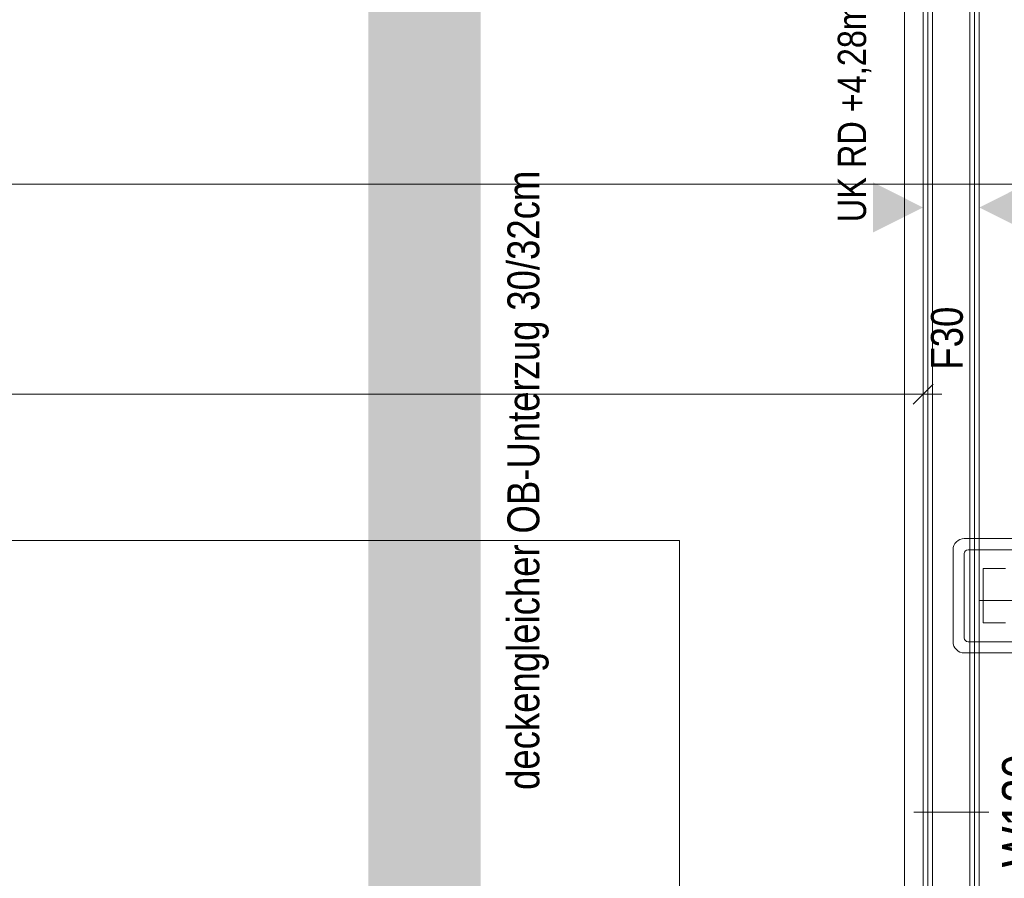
# Model space of a CAD drawing. Extents: x -720 to 300, y 62 to 1162.
# Tile 74 of 143: x -350 to -297, y 798 to 844. Entities that reach past the tile are written whole.
import ezdxf
from ezdxf.lldxf.tags import DXFTag

# ---------------------------------------------------------------- set-up
doc = ezdxf.new("R2010")
doc.units = 0
doc.layers.get('0').update_dxf_attribs({"lineweight": 13})
for name, color, linetype, lineweight, true_color in [('00 -Bauelemente -Dämmung innen', 7, 'Continuous', 9, 0xff7fe6), ('00 -Bauelemente -Gipskarton', 7, 'Continuous', 9, 0xff7fe6), ('00_Beschriftung UZ', 3, 'Continuous', 35, 0x00ff00), ('30 -34 Innenwände- 2 nichttragend', 7, 'Continuous', 18, 0xff7fe6), ('30 -35 Decken- 2.1 Treppen Innen 2D', 7, 'Continuous', 9, 0x599559), ('70 -72 Beschriftung- 1 Beschriftung allgemein', 7, 'Continuous', 9, 0xff6633), ('70 -76 Bemaßung- 2 Allgemein', 9, 'Continuous', 5, 0x808080), ('iwb_Schraffur_Unterzug', 7, 'Continuous', 5, 0xffffcc)]:
    doc.layers.add(name, color=color, linetype=linetype, lineweight=lineweight, true_color=true_color)
for name, color, linetype, lineweight in [('70 -71 Achsen- 1 Gebäudeachsen', 7, 'STRICHPUNKT2-A06G94018I', 18), ('70 -73 Bauteildarst.- 2 verdeckt 0.15', 7, 'fein_strichliert-A06G94028I', 15), ('70 -75 Raumstempel- 3 Wandstempel', 7, 'Continuous', 50)]:
    doc.layers.add(name, color=color, linetype=linetype, lineweight=lineweight)
doc.styles.get("Standard").update_dxf_attribs({"font": 'ARIALN.TTF'})
tags = doc.linetypes.add('fein_strichliert-A06G94028I', pattern=[4, 1, -2, 1]).pattern_tags.tags
tags[8:9] = [DXFTag(74, 4), DXFTag(75, 0), DXFTag(340, '0'), DXFTag(46, 0.0), DXFTag(50, 0.0), DXFTag(44, 0.0), DXFTag(45, 0.0)]
tags[6:7] = [DXFTag(74, 4), DXFTag(75, 0), DXFTag(340, '0'), DXFTag(46, 0.0), DXFTag(50, 0.0), DXFTag(44, 0.0), DXFTag(45, 0.0)]
tags[4:5] = [DXFTag(74, 4), DXFTag(75, 0), DXFTag(340, '0'), DXFTag(46, 0.0), DXFTag(50, 0.0), DXFTag(44, 0.0), DXFTag(45, 0.0)]
tags = doc.linetypes.add('STRICHPUNKT2-A06G94018I', pattern=[12.7, 6.35, -3.175, 0, -3.175]).pattern_tags.tags
tags[10:11] = [DXFTag(74, 4), DXFTag(75, 0), DXFTag(340, '0'), DXFTag(46, 0.0), DXFTag(50, 0.0), DXFTag(44, 0.0), DXFTag(45, 0.0)]
tags[8:9] = [DXFTag(74, 4), DXFTag(75, 0), DXFTag(340, '0'), DXFTag(46, 0.0), DXFTag(50, 0.0), DXFTag(44, 0.0), DXFTag(45, 0.0)]
tags[6:7] = [DXFTag(74, 4), DXFTag(75, 0), DXFTag(340, '0'), DXFTag(46, 0.0), DXFTag(50, 0.0), DXFTag(44, 0.0), DXFTag(45, 0.0)]
tags[4:5] = [DXFTag(74, 4), DXFTag(75, 0), DXFTag(340, '0'), DXFTag(46, 0.0), DXFTag(50, 0.0), DXFTag(44, 0.0), DXFTag(45, 0.0)]

# ---------------------------------------------------------------- blocks, each defined once
blk = doc.blocks.new('Referenz-A06G94038I')
at = {"layer": '00 -Bauelemente -Dämmung innen', "color": 0, "linetype": 'Continuous', "lineweight": -2, "ltscale": 0.13}
for p, q in [((-300.857, 778.912), (-300.857, 861.412)), ((-298.857, 778.912), (-298.857, 861.412))]:
    blk.add_line(p, q, dxfattribs=at)
at = {"layer": '00 -Bauelemente -Gipskarton', "color": 0, "linetype": 'Continuous', "lineweight": -2, "ltscale": 0.13}
for p, q in [((-301.357, 778.912), (-301.357, 861.412)), ((-301.107, 778.912), (-301.107, 861.412)), ((-300.857, 778.912), (-300.857, 861.412)), ((-298.857, 778.912), (-298.857, 861.412)), ((-298.607, 778.912), (-298.607, 861.412)), ((-298.357, 778.912), (-298.357, 861.412))]:
    blk.add_line(p, q, dxfattribs=at)
at = {"layer": '00_Beschriftung UZ', "color": 0, "linetype": 'Continuous', "lineweight": -2, "ltscale": 0.13}
for points in [[(-304.028, 832.335), (-301.357, 833.667), (-304.026, 835.006)], [(-295.687, 832.335), (-298.357, 833.667), (-295.688, 835.006)]]:
    blk.add_solid(points, dxfattribs=at)
at = {"layer": '30 -34 Innenwände- 2 nichttragend', "color": 0, "linetype": 'Continuous', "lineweight": -2, "ltscale": 0.13}
for p, q in [((-301.357, 778.912), (-301.357, 861.412)), ((-298.357, 778.912), (-298.357, 861.412))]:
    blk.add_line(p, q, dxfattribs=at)
at = {"layer": '30 -35 Decken- 2.1 Treppen Innen 2D', "color": 0, "linetype": 'fein_strichliert-A06G94028I', "lineweight": -2, "ltscale": 0.13}
for p, q in [((-153.557, 816.012), (-299.157, 816.012)), ((-299.757, 815.412), (-299.757, 810.512)), ((-298.957, 815.412), (-153.757, 815.412)), ((-299.157, 810.712), (-299.157, 815.212)), ((-298.157, 811.512), (-298.157, 814.412)), ((-298.157, 814.412), (-296.957, 814.412)), ((-154.357, 812.712), (-298.357, 812.712)), ((-296.957, 811.512), (-298.157, 811.512)), ((-153.557, 810.512), (-298.957, 810.512)), ((-299.157, 809.912), (-153.557, 809.912))]:
    blk.add_line(p, q, dxfattribs=at)
for centre, major_axis in [((-299.157, 815.412), (0, 0.6)), ((-298.957, 815.212), (0, 0.2)), ((-298.957, 810.712), (-0.2, 0)), ((-299.157, 810.512), (-0.6, 0))]:
    blk.add_ellipse(centre, major_axis=major_axis, ratio=1, start_param=0, end_param=1.570796, dxfattribs=at)
at = {"layer": '70 -71 Achsen- 1 Gebäudeachsen', "color": 0, "linetype": 'STRICHPUNKT2-A06G94018I', "lineweight": -2, "ltscale": 0.13}
for p, q in [((-302.357, 1084.852), (-302.357, 85.412)), ((-682.362, 834.912), (76.456, 834.912))]:
    blk.add_line(p, q, dxfattribs=at)
at = {"layer": '70 -73 Bauteildarst.- 2 verdeckt 0.15', "color": 0, "linetype": 'fein_strichliert-A06G94028I', "lineweight": -2, "ltscale": 0.13}
for p, q in [((-314.357, 815.912), (-354.357, 815.912)), ((-314.357, 777.412), (-314.357, 815.912))]:
    blk.add_line(p, q, dxfattribs=at)
at = {"layer": '70 -75 Raumstempel- 3 Wandstempel', "color": 0, "linetype": 'Continuous', "lineweight": -2, "ltscale": 0.13}
blk.add_line((-297.857, 801.423), (-301.857, 801.423), dxfattribs=at)
at = {"layer": '70 -76 Bemaßung- 2 Allgemein', "color": 0, "linetype": 'Continuous', "lineweight": -2, "ltscale": 0.13}
for p, q in [((-301.357, 821.212), (-301.357, 824.712)), ((-300.827, 824.243), (-301.888, 823.182)), ((-302.418, 823.712), (-489.797, 823.712)), ((-300.357, 823.712), (-302.418, 823.712))]:
    blk.add_line(p, q, dxfattribs=at)
at = {"layer": '00_Beschriftung UZ', "color": 0, "linetype": 'ByBlock', "lineweight": -2, "ltscale": 0.13, "insert": (-305.908, 832.886), "char_height": 1.51033, "attachment_point": 1, "rotation": 90}
blk.add_mtext('{\\fArial Narrow;UK RD +4,28m/4,28m}', dxfattribs=at)
at = {"layer": '70 -72 Beschriftung- 1 Beschriftung allgemein', "color": 0, "linetype": 'Continuous', "lineweight": -2, "ltscale": 0.13, "char_height": 1.7, "attachment_point": 1, "rotation": 90}
for s, insert in [('{\\fArial Narrow;30/32cm}', (-323.533, 828.161)), ('{\\fArial Narrow;OB-Unterzug}', (-323.533, 816.279)), ('{\\fArial Narrow;deckengleicher}', (-323.533, 802.606))]:
    blk.add_mtext(s, dxfattribs=dict(at, insert=insert))
at = {"layer": '70 -75 Raumstempel- 3 Wandstempel', "color": 0, "linetype": 'Continuous', "lineweight": -2, "ltscale": 0.13, "attachment_point": 1, "rotation": 90}
for s, insert, char_height in [('{\\fArial Narrow;F30}', (-300.936, 825.021), 1.7), ('{\\fArial Narrow;W130}', (-297.142, 798.481), 2.01377)]:
    blk.add_mtext(s, dxfattribs=dict(at, insert=insert, char_height=char_height))
blk = doc.blocks.new('Referenz-A06G94058I')
at = {"layer": 'iwb_Schraffur_Unterzug', "linetype": 'Continuous', "ltscale": 0.13}
blk.add_solid([(-330.956, 777.852), (-330.956, 862.412), (-324.956, 777.852), (-324.956, 862.412)], dxfattribs=at)

msp = doc.modelspace()

# ---------------------------------------------------------------- block references
at = {"color": 8, "lineweight": 13, "ltscale": 0.13, "true_color": 0x808080}
msp.add_blockref('Referenz-A06G94038I', (0, 0), dxfattribs=at)
at = {"color": 8, "lineweight": 25, "ltscale": 0.25, "true_color": 0x808080}
msp.add_blockref('Referenz-A06G94058I', (0, 0), dxfattribs=at)

doc.saveas('drawing.dxf')
